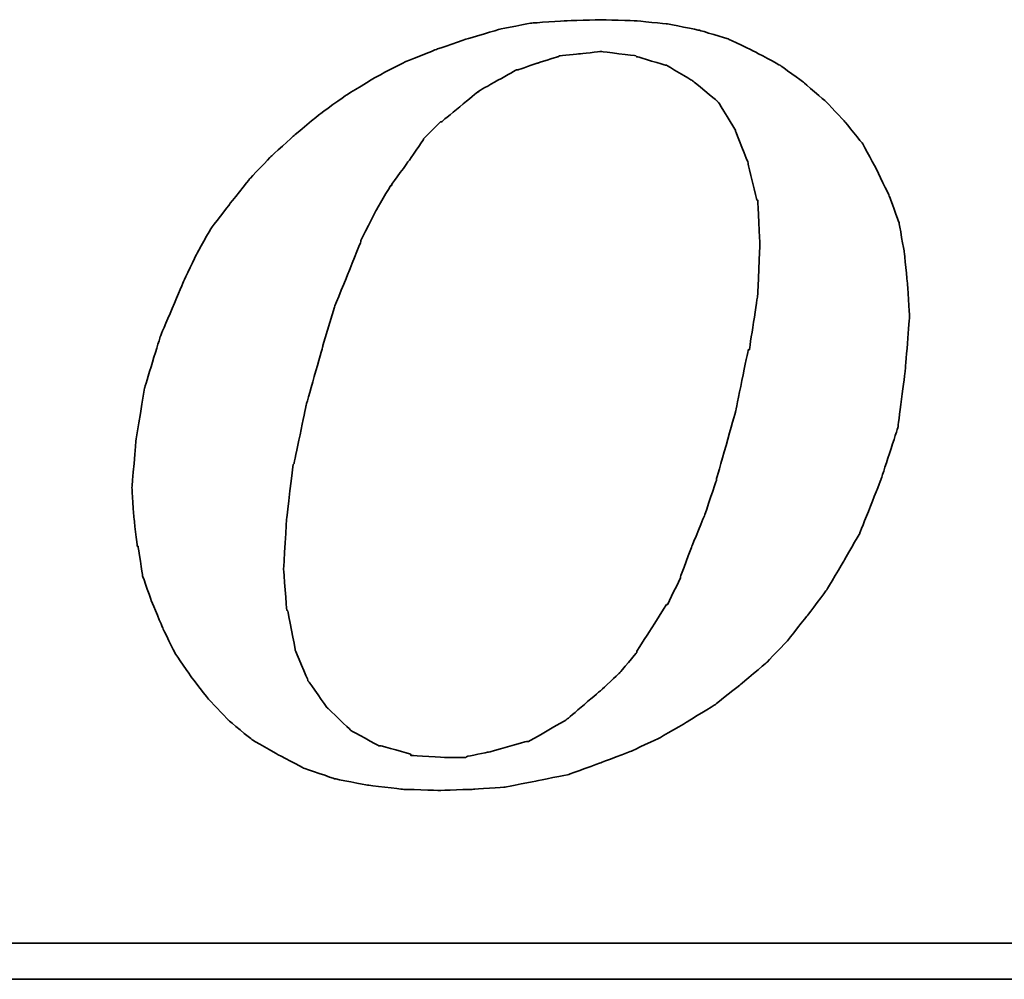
# Model space of a CAD drawing. Header units: millimetres. Extents: x 20 to 369, y 420 to 544.
# Tile 49 of 65: x 295.4 to 298.86, y 456.07 to 459.44. Entities that reach past the tile are written whole.
import ezdxf

# ---------------------------------------------------------------- set-up
doc = ezdxf.new("R2010")
doc.units = ezdxf.units.MM
doc.layers.add('DIM', color=4, linetype='CONTINUOUS')
doc.layers.add('layer 1', color=7, linetype='CONTINUOUS')

# ---------------------------------------------------------------- blocks, each defined once
blk = doc.blocks.new('TBI MOTION logo(完整正式版)')
at = {"layer": 'layer 1', "color": 22, "lineweight": 35}
for points, knots in [([(-11.34375, -6.98375), (-11.34375, -6.98375), (-10.91375, -7.43875), (-10.91375, -7.43875), (-10.91375, -7.43875), (-10.91375, -7.43875), (-10.38625, -7.87125), (-10.38625, -7.87125), (-10.38625, -7.87125), (-10.38625, -7.87125), (-9.81125, -8.20375), (-9.81125, -8.20375), (-9.81125, -8.20375), (-9.81125, -8.20375), (-9.21125, -8.51875), (-9.21125, -8.51875), (-9.21125, -8.51875), (-9.21125, -8.51875), (-8.51625, -8.75875), (-8.51625, -8.75875), (-8.51625, -8.75875), (-8.51625, -8.75875), (-7.77125, -8.90375), (-7.77125, -8.90375), (-7.77125, -8.90375), (-7.77125, -8.90375), (-6.97875, -8.99875), (-6.97875, -8.99875), (-6.97875, -8.99875), (-6.97875, -8.99875), (-6.14125, -9.02375), (-6.14125, -9.02375), (-6.14125, -9.02375), (-6.14125, -9.02375), (-5.37125, -8.99875), (-5.37125, -8.99875), (-5.37125, -8.99875), (-5.37125, -8.99875), (-4.65375, -8.94875), (-4.65375, -8.94875), (-4.65375, -8.94875), (-4.65375, -8.94875), (-3.93375, -8.80625), (-3.93375, -8.80625), (-3.93375, -8.80625), (-3.93375, -8.80625), (-3.21375, -8.66375), (-3.21375, -8.66375), (-3.21375, -8.66375), (-3.21375, -8.66375), (-2.49375, -8.39875), (-2.49375, -8.39875), (-2.49375, -8.39875), (-2.49375, -8.39875), (-1.79875, -8.13375), (-1.79875, -8.13375), (-1.79875, -8.13375), (-1.79875, -8.13375), (-1.17375, -7.84375), (-1.17375, -7.84375), (-1.17375, -7.84375), (-1.17375, -7.84375), (-0.52375, -7.46375), (-0.52375, -7.46375), (-0.52375, -7.46375), (-0.52375, -7.46375), (0.10124, -7.07875), (0.10124, -7.07875), (0.10124, -7.07875), (0.10124, -7.07875), (0.67625, -6.62375), (0.67625, -6.62375), (0.67625, -6.62375), (0.67625, -6.62375), (1.24874, -6.14375), (1.24874, -6.14375), (1.24874, -6.14375), (1.24874, -6.14375), (1.72874, -5.64125), (1.72874, -5.64125), (1.72874, -5.64125), (1.72874, -5.64125), (2.18624, -5.06375), (2.18624, -5.06375), (2.18624, -5.06375), (2.18624, -5.06375), (2.61625, -4.48874), (2.61625, -4.48874), (2.61625, -4.48874), (2.61625, -4.48874), (3.00125, -3.83874), (3.00125, -3.83874), (3.00125, -3.83874), (3.00125, -3.83874), (3.36124, -3.21374), (3.36124, -3.21374), (3.36124, -3.21374), (3.36124, -3.21374), (3.84374, -1.99125), (3.84374, -1.99125), (3.84374, -1.99125), (3.84374, -1.99125), (4.22625, -0.81875), (4.22625, -0.81875), (4.22625, -0.81875), (4.22625, -0.81875), (4.39125, 0.45624), (4.39125, 0.45624), (4.39125, 0.45624), (4.39125, 0.45624), (4.48874, 1.70124), (4.48874, 1.70124), (4.48874, 1.70124), (4.48874, 1.70124), (4.43874, 2.44625), (4.43874, 2.44625), (4.43874, 2.44625), (4.43874, 2.44625), (4.36874, 3.14125), (4.36874, 3.14125), (4.36874, 3.14125), (4.36874, 3.14125), (4.25125, 3.81125), (4.25125, 3.81125), (4.25125, 3.81125), (4.25125, 3.81125), (4.03124, 4.41125), (4.03124, 4.41125), (4.03124, 4.41125), (4.03124, 4.41125), (3.74374, 5.01125), (3.74374, 5.01125), (3.74374, 5.01125), (3.74374, 5.01125), (3.43124, 5.58875), (3.43124, 5.58875), (3.43124, 5.58875), (3.43124, 5.58875), (3.02625, 6.09125), (3.02625, 6.09125), (3.02625, 6.09125), (3.02625, 6.09125), (2.59374, 6.54875), (2.59374, 6.54875), (2.59374, 6.54875), (2.59374, 6.54875), (2.09124, 6.98125), (2.09124, 6.98125), (2.09124, 6.98125), (2.09124, 6.98125), (1.56124, 7.36625), (1.56124, 7.36625), (1.56124, 7.36625), (1.56124, 7.36625), (0.98624, 7.67625), (0.98624, 7.67625), (0.98624, 7.67625), (0.98624, 7.67625), (0.38624, 7.96375), (0.38624, 7.96375), (0.38624, 7.96375), (0.38624, 7.96375), (-0.25875, 8.15625), (-0.25875, 8.15625), (-0.25875, 8.15625), (-0.25875, 8.15625), (-0.98125, 8.30125), (-0.98125, 8.30125), (-0.98125, 8.30125), (-0.98125, 8.30125), (-1.70124, 8.37125), (-1.70124, 8.37125), (-1.70124, 8.37125), (-1.70124, 8.37125), (-2.49375, 8.39624), (-2.49375, 8.39624), (-2.49375, 8.39624), (-2.49375, 8.39624), (-3.28625, 8.37125), (-3.28625, 8.37125), (-3.28625, 8.37125), (-3.28625, 8.37125), (-4.05125, 8.32125), (-4.05125, 8.32125), (-4.05125, 8.32125), (-4.05125, 8.32125), (-4.77375, 8.18125), (-4.77375, 8.18125), (-4.77375, 8.18125), (-4.77375, 8.18125), (-5.51625, 7.96375), (-5.51625, 7.96375), (-5.51625, 7.96375), (-5.51625, 7.96375), (-6.21125, 7.72625), (-6.21125, 7.72625), (-6.21125, 7.72625), (-6.21125, 7.72625), (-6.92875, 7.43625), (-6.92875, 7.43625), (-6.92875, 7.43625), (-6.92875, 7.43625), (-7.57875, 7.10125), (-7.57875, 7.10125), (-7.57875, 7.10125), (-7.57875, 7.10125), (-8.24875, 6.69125), (-8.24875, 6.69125), (-8.24875, 6.69125), (-8.24875, 6.69125), (-8.84875, 6.26125), (-8.84875, 6.26125), (-8.84875, 6.26125), (-8.84875, 6.26125), (-9.42625, 5.78125), (-9.42625, 5.78125), (-9.42625, 5.78125), (-9.42625, 5.78125), (-9.95375, 5.30125), (-9.95375, 5.30125), (-9.95375, 5.30125), (-9.95375, 5.30125), (-10.43375, 4.79624), (-10.43375, 4.79624), (-10.43375, 4.79624), (-10.43375, 4.79624), (-10.88875, 4.22125), (-10.88875, 4.22125), (-10.88875, 4.22125), (-10.88875, 4.22125), (-11.29875, 3.69375), (-11.29875, 3.69375), (-11.29875, 3.69375), (-11.29875, 3.69375), (-11.63375, 3.09125), (-11.63375, 3.09125), (-11.63375, 3.09125), (-11.63375, 3.09125), (-11.91875, 2.49625), (-11.91875, 2.49625), (-11.91875, 2.49625), (-11.91875, 2.49625), (-12.44875, 1.24625), (-12.44875, 1.24625), (-12.44875, 1.24625), (-12.44875, 1.24625), (-12.80875, 0.06874), (-12.80875, 0.06874), (-12.80875, 0.06874), (-12.80875, 0.06874), (-12.99875, -1.07875), (-12.99875, -1.07875), (-12.99875, -1.07875), (-12.99875, -1.07875), (-13.09375, -2.18375), (-13.09375, -2.18375), (-13.09375, -2.18375), (-13.09375, -2.18375), (-13.04875, -2.85375), (-13.04875, -2.85375), (-13.04875, -2.85375), (-13.04875, -2.85375), (-12.97375, -3.50375), (-12.97375, -3.50375), (-12.97375, -3.50375), (-12.97375, -3.50375), (-12.95375, -3.50375), (-12.95375, -3.50375), (-12.95375, -3.50375), (-12.95375, -3.50375), (-12.85375, -4.17375), (-12.85375, -4.17375), (-12.85375, -4.17375), (-12.85375, -4.17375), (-12.63875, -4.77624), (-12.63875, -4.77624), (-12.63875, -4.77624), (-12.63875, -4.77624), (-12.39875, -5.35125), (-12.39875, -5.35125), (-12.39875, -5.35125), (-12.39875, -5.35125), (-12.11375, -5.92875), (-12.11375, -5.92875), (-12.11375, -5.92875), (-12.11375, -5.92875), (-11.75375, -6.45375), (-11.75375, -6.45375), (-11.75375, -6.45375), (-11.75375, -6.45375), (-11.34375, -6.98375), (-11.34375, -6.98375)], [0, 0, 0, 0, 0.01369863, 0.01369863, 0.01369863, 0.01369864, 0.02739726, 0.02739726, 0.02739726, 0.02739727, 0.04109589, 0.04109589, 0.04109589, 0.0410959, 0.05479452, 0.05479452, 0.05479452, 0.05479453, 0.06849315, 0.06849315, 0.06849315, 0.06849316, 0.08219178, 0.08219178, 0.08219178, 0.08219179, 0.09589041, 0.09589041, 0.09589041, 0.09589042, 0.10958904, 0.10958904, 0.10958904, 0.10958905, 0.12328767, 0.12328767, 0.12328767, 0.12328768, 0.1369863, 0.1369863, 0.1369863, 0.13698631, 0.15068493, 0.15068493, 0.15068493, 0.15068494, 0.16438356, 0.16438356, 0.16438356, 0.16438357, 0.17808219, 0.17808219, 0.17808219, 0.1780822, 0.19178082, 0.19178082, 0.19178082, 0.19178083, 0.20547945, 0.20547945, 0.20547945, 0.20547946, 0.21917808, 0.21917808, 0.21917808, 0.21917809, 0.23287671, 0.23287671, 0.23287671, 0.23287672, 0.24657534, 0.24657534, 0.24657534, 0.24657535, 0.26027397, 0.26027397, 0.26027397, 0.26027398, 0.2739726, 0.2739726, 0.2739726, 0.27397261, 0.28767123, 0.28767123, 0.28767123, 0.28767124, 0.30136986, 0.30136986, 0.30136986, 0.30136987, 0.31506849, 0.31506849, 0.31506849, 0.3150685, 0.32876712, 0.32876712, 0.32876712, 0.32876713, 0.34246575, 0.34246575, 0.34246575, 0.34246576, 0.35616438, 0.35616438, 0.35616438, 0.35616439, 0.36986301, 0.36986301, 0.36986301, 0.36986302, 0.38356164, 0.38356164, 0.38356164, 0.38356165, 0.39726027, 0.39726027, 0.39726027, 0.39726028, 0.4109589, 0.4109589, 0.4109589, 0.41095891, 0.42465753, 0.42465753, 0.42465753, 0.42465754, 0.43835616, 0.43835616, 0.43835616, 0.43835617, 0.45205479, 0.45205479, 0.45205479, 0.4520548, 0.46575342, 0.46575342, 0.46575342, 0.46575343, 0.47945205, 0.47945205, 0.47945205, 0.47945206, 0.49315068, 0.49315068, 0.49315068, 0.49315069, 0.50684932, 0.50684932, 0.50684932, 0.50684933, 0.52054795, 0.52054795, 0.52054795, 0.52054796, 0.53424658, 0.53424658, 0.53424658, 0.53424659, 0.54794521, 0.54794521, 0.54794521, 0.54794522, 0.56164384, 0.56164384, 0.56164384, 0.56164385, 0.57534247, 0.57534247, 0.57534247, 0.57534248, 0.5890411, 0.5890411, 0.5890411, 0.58904111, 0.60273973, 0.60273973, 0.60273973, 0.60273974, 0.61643836, 0.61643836, 0.61643836, 0.61643837, 0.63013699, 0.63013699, 0.63013699, 0.630137, 0.64383562, 0.64383562, 0.64383562, 0.64383563, 0.65753425, 0.65753425, 0.65753425, 0.65753426, 0.67123288, 0.67123288, 0.67123288, 0.67123289, 0.68493151, 0.68493151, 0.68493151, 0.68493152, 0.69863014, 0.69863014, 0.69863014, 0.69863015, 0.71232877, 0.71232877, 0.71232877, 0.71232878, 0.7260274, 0.7260274, 0.7260274, 0.72602741, 0.73972603, 0.73972603, 0.73972603, 0.73972604, 0.75342466, 0.75342466, 0.75342466, 0.75342467, 0.76712329, 0.76712329, 0.76712329, 0.7671233, 0.78082192, 0.78082192, 0.78082192, 0.78082193, 0.79452055, 0.79452055, 0.79452055, 0.79452056, 0.80821918, 0.80821918, 0.80821918, 0.80821919, 0.82191781, 0.82191781, 0.82191781, 0.82191782, 0.83561644, 0.83561644, 0.83561644, 0.83561645, 0.84931507, 0.84931507, 0.84931507, 0.84931508, 0.8630137, 0.8630137, 0.8630137, 0.86301371, 0.87671233, 0.87671233, 0.87671233, 0.87671234, 0.89041096, 0.89041096, 0.89041096, 0.89041097, 0.90410959, 0.90410959, 0.90410959, 0.9041096, 0.91780822, 0.91780822, 0.91780822, 0.91780823, 0.93150685, 0.93150685, 0.93150685, 0.93150686, 0.94520548, 0.94520548, 0.94520548, 0.94520549, 0.95890411, 0.95890411, 0.95890411, 0.95890412, 0.97260274, 0.97260274, 0.97260274, 0.97260275, 0.98630137, 0.98630137, 0.98630137, 0.98630138, 1, 1, 1, 1]), ([(-8.77875, 1.03124), (-8.77875, 1.03124), (-8.51625, 1.89625), (-8.51625, 1.89625), (-8.51625, 1.89625), (-8.51625, 1.89625), (-8.20375, 2.66375), (-8.20375, 2.66375), (-8.20375, 2.66375), (-8.20375, 2.66375), (-7.91625, 3.38125), (-7.91625, 3.38125), (-7.91625, 3.38125), (-7.91625, 3.38125), (-7.91625, 3.40624), (-7.91625, 3.40624), (-7.91625, 3.40624), (-7.91625, 3.40624), (-7.57875, 4.07624), (-7.57875, 4.07624), (-7.57875, 4.07624), (-7.57875, 4.07624), (-7.24375, 4.65125), (-7.24375, 4.65125), (-7.24375, 4.65125), (-7.24375, 4.65125), (-7.21875, 4.65125), (-7.21875, 4.65125), (-7.21875, 4.65125), (-7.21875, 4.65125), (-7.21875, 4.67624), (-7.21875, 4.67624), (-7.21875, 4.67624), (-7.21875, 4.67624), (-6.83625, 5.20375), (-6.83625, 5.20375), (-6.83625, 5.20375), (-6.83625, 5.20375), (-6.49875, 5.68625), (-6.49875, 5.68625), (-6.49875, 5.68625), (-6.49875, 5.68625), (-6.49875, 5.70625), (-6.49875, 5.70625), (-6.49875, 5.70625), (-6.49875, 5.70625), (-6.11625, 6.09125), (-6.11625, 6.09125), (-6.11625, 6.09125), (-6.11625, 6.09125), (-6.09125, 6.09125), (-6.09125, 6.09125), (-6.09125, 6.09125), (-6.09125, 6.09125), (-5.27375, 6.76625), (-5.27375, 6.76625), (-5.27375, 6.76625), (-5.27375, 6.76625), (-5.24875, 6.76625), (-5.24875, 6.76625), (-5.24875, 6.76625), (-5.24875, 6.76625), (-5.24875, 6.78625), (-5.24875, 6.78625), (-5.24875, 6.78625), (-5.24875, 6.78625), (-4.38875, 7.26624), (-4.38875, 7.26624), (-4.38875, 7.26624), (-4.38875, 7.26624), (-4.36125, 7.26624), (-4.36125, 7.26624), (-4.36125, 7.26624), (-4.36125, 7.26624), (-3.93375, 7.41125), (-3.93375, 7.41125), (-3.93375, 7.41125), (-3.93375, 7.41125), (-3.47375, 7.55625), (-3.47375, 7.55625), (-3.47375, 7.55625), (-3.47375, 7.55625), (-3.45375, 7.55625), (-3.45375, 7.55625), (-3.45375, 7.55625), (-3.45375, 7.55625), (-3.42875, 7.58124), (-3.42875, 7.58124), (-3.42875, 7.58124), (-3.42875, 7.58124), (-2.97375, 7.62625), (-2.97375, 7.62625), (-2.97375, 7.62625), (-2.97375, 7.62625), (-2.49375, 7.67625), (-2.49375, 7.67625), (-2.49375, 7.67625), (-2.49375, 7.67625), (-2.46875, 7.67625), (-2.46875, 7.67625), (-2.46875, 7.67625), (-2.46875, 7.67625), (-1.70124, 7.58124), (-1.70124, 7.58124), (-1.70124, 7.58124), (-1.70124, 7.58124), (-1.67875, 7.55625), (-1.67875, 7.55625), (-1.67875, 7.55625), (-1.67875, 7.55625), (-1.65375, 7.55625), (-1.65375, 7.55625), (-1.65375, 7.55625), (-1.65375, 7.55625), (-1.03125, 7.36625), (-1.03125, 7.36625), (-1.03125, 7.36625), (-1.03125, 7.36625), (-1.00625, 7.36625), (-1.00625, 7.36625), (-1.00625, 7.36625), (-1.00625, 7.36625), (-0.43124, 7.02624), (-0.43124, 7.02624), (-0.43124, 7.02624), (-0.43124, 7.02624), (-0.40625, 7.00624), (-0.40625, 7.00624), (-0.40625, 7.00624), (-0.40625, 7.00624), (0.12124, 6.57124), (0.12124, 6.57124), (0.12124, 6.57124), (0.12124, 6.57124), (0.14624, 6.54875), (0.14624, 6.54875), (0.14624, 6.54875), (0.14624, 6.54875), (0.17124, 6.52375), (0.17124, 6.52375), (0.17124, 6.52375), (0.17124, 6.52375), (0.55625, 5.89875), (0.55625, 5.89875), (0.55625, 5.89875), (0.55625, 5.89875), (0.55625, 5.87625), (0.55625, 5.87625), (0.55625, 5.87625), (0.55625, 5.87625), (0.84124, 5.15625), (0.84124, 5.15625), (0.84124, 5.15625), (0.84124, 5.15625), (0.84124, 5.13125), (0.84124, 5.13125), (0.84124, 5.13125), (0.84124, 5.13125), (1.03624, 4.31875), (1.03624, 4.31875), (1.03624, 4.31875), (1.03624, 4.31875), (1.05624, 4.31875), (1.05624, 4.31875), (1.05624, 4.31875), (1.05624, 4.31875), (1.05624, 4.29125), (1.05624, 4.29125), (1.05624, 4.29125), (1.05624, 4.29125), (1.10625, 3.33125), (1.10625, 3.33125), (1.10625, 3.33125), (1.10625, 3.33125), (1.10625, 3.30875), (1.10625, 3.30875), (1.10625, 3.30875), (1.10625, 3.30875), (1.05624, 2.20624), (1.05624, 2.20624), (1.05624, 2.20624), (1.05624, 2.20624), (1.05624, 2.18124), (1.05624, 2.18124), (1.05624, 2.18124), (1.05624, 2.18124), (0.86624, 0.93624), (0.86624, 0.93624), (0.86624, 0.93624), (0.86624, 0.93624), (0.84124, 0.93624), (0.84124, 0.93624), (0.84124, 0.93624), (0.84124, 0.93624), (0.55625, -0.45874), (0.55625, -0.45874), (0.55625, -0.45874), (0.55625, -0.45874), (0.12124, -1.99125), (0.12124, -1.99125), (0.12124, -1.99125), (0.12124, -1.99125), (0.12124, -2.01874), (0.12124, -2.01874), (0.12124, -2.01874), (0.12124, -2.01874), (-0.13874, -2.78375), (-0.13874, -2.78375), (-0.13874, -2.78375), (-0.13874, -2.78375), (-0.43124, -3.50375), (-0.43124, -3.50375), (-0.43124, -3.50375), (-0.43124, -3.50375), (-0.69375, -4.19875), (-0.69375, -4.19875), (-0.69375, -4.19875), (-0.69375, -4.19875), (-0.69375, -4.22375), (-0.69375, -4.22375), (-0.69375, -4.22375), (-0.69375, -4.22375), (-0.98125, -4.82374), (-0.98125, -4.82374), (-0.98125, -4.82374), (-0.98125, -4.82374), (-1.00625, -4.82374), (-1.00625, -4.82374), (-1.00625, -4.82374), (-1.00625, -4.82374), (-1.33875, -5.35125), (-1.33875, -5.35125), (-1.33875, -5.35125), (-1.33875, -5.35125), (-1.67875, -5.87875), (-1.67875, -5.87875), (-1.67875, -5.87875), (-1.67875, -5.87875), (-1.67875, -5.90375), (-1.67875, -5.90375), (-1.67875, -5.90375), (-1.67875, -5.90375), (-2.05875, -6.35875), (-2.05875, -6.35875), (-2.05875, -6.35875), (-2.05875, -6.35875), (-2.08375, -6.38375), (-2.08375, -6.38375), (-2.08375, -6.38375), (-2.08375, -6.38375), (-2.46875, -6.74375), (-2.46875, -6.74375), (-2.46875, -6.74375), (-2.46875, -6.74375), (-3.25875, -7.41625), (-3.25875, -7.41625), (-3.25875, -7.41625), (-3.25875, -7.41625), (-3.28625, -7.43875), (-3.28625, -7.43875), (-3.28625, -7.43875), (-3.28625, -7.43875), (-4.12375, -7.91875), (-4.12375, -7.91875), (-4.12375, -7.91875), (-4.12375, -7.91875), (-4.14875, -7.91875), (-4.14875, -7.91875), (-4.14875, -7.91875), (-4.14875, -7.91875), (-4.17125, -7.91875), (-4.17125, -7.91875), (-4.17125, -7.91875), (-4.17125, -7.91875), (-5.03375, -8.15875), (-5.03375, -8.15875), (-5.03375, -8.15875), (-5.03375, -8.15875), (-5.51625, -8.25625), (-5.51625, -8.25625), (-5.51625, -8.25625), (-5.51625, -8.25625), (-5.54125, -8.27875), (-5.54125, -8.27875), (-5.54125, -8.27875), (-5.54125, -8.27875), (-5.56375, -8.27875), (-5.56375, -8.27875), (-5.56375, -8.27875), (-5.56375, -8.27875), (-5.99625, -8.27875), (-5.99625, -8.27875), (-5.99625, -8.27875), (-5.99625, -8.27875), (-6.76375, -8.23125), (-6.76375, -8.23125), (-6.76375, -8.23125), (-6.76375, -8.23125), (-6.78875, -8.23125), (-6.78875, -8.23125), (-6.78875, -8.23125), (-6.78875, -8.23125), (-6.78875, -8.20375), (-6.78875, -8.20375), (-6.78875, -8.20375), (-6.78875, -8.20375), (-7.45875, -8.01375), (-7.45875, -8.01375), (-7.45875, -8.01375), (-7.45875, -8.01375), (-7.48375, -8.01375), (-7.48375, -8.01375), (-7.48375, -8.01375), (-7.48375, -8.01375), (-7.50875, -8.01375), (-7.50875, -8.01375), (-7.50875, -8.01375), (-7.50875, -8.01375), (-8.13125, -7.67875), (-8.13125, -7.67875), (-8.13125, -7.67875), (-8.13125, -7.67875), (-8.15625, -7.65375), (-8.15625, -7.65375), (-8.15625, -7.65375), (-8.15625, -7.65375), (-8.65875, -7.17375), (-8.65875, -7.17375), (-8.65875, -7.17375), (-8.65875, -7.17375), (-8.68375, -7.14875), (-8.68375, -7.14875), (-8.68375, -7.14875), (-8.68375, -7.14875), (-9.08875, -6.57375), (-9.08875, -6.57375), (-9.08875, -6.57375), (-9.08875, -6.57375), (-9.11375, -6.54875), (-9.11375, -6.54875), (-9.11375, -6.54875), (-9.11375, -6.54875), (-9.11375, -6.52875), (-9.11375, -6.52875), (-9.11375, -6.52875), (-9.11375, -6.52875), (-9.40375, -5.85375), (-9.40375, -5.85375), (-9.40375, -5.85375), (-9.40375, -5.85375), (-9.40375, -5.82875), (-9.40375, -5.82875), (-9.40375, -5.82875), (-9.40375, -5.82875), (-9.56875, -4.96875), (-9.56875, -4.96875), (-9.56875, -4.96875), (-9.56875, -4.96875), (-9.59375, -4.94375), (-9.59375, -4.94375), (-9.59375, -4.94375), (-9.59375, -4.94375), (-9.66375, -4.03375), (-9.66375, -4.03375), (-9.66375, -4.03375), (-9.66375, -4.03375), (-9.66375, -4.00875), (-9.66375, -4.00875), (-9.66375, -4.00875), (-9.66375, -4.00875), (-9.59375, -2.85375), (-9.59375, -2.85375), (-9.59375, -2.85375), (-9.59375, -2.85375), (-9.45125, -1.65875), (-9.45125, -1.65875), (-9.45125, -1.65875), (-9.45125, -1.65875), (-9.42625, -1.63375), (-9.42625, -1.63375), (-9.42625, -1.63375), (-9.42625, -1.63375), (-9.16125, -0.33875), (-9.16125, -0.33875), (-9.16125, -0.33875), (-9.16125, -0.33875), (-8.77875, 1.00624), (-8.77875, 1.00624), (-8.77875, 1.00624), (-8.77875, 1.00624), (-8.77875, 1.03124), (-8.77875, 1.03124)], [0, 0, 0, 0, 0.01020408, 0.01020408, 0.01020408, 0.01020409, 0.02040816, 0.02040816, 0.02040816, 0.02040817, 0.03061224, 0.03061224, 0.03061224, 0.03061225, 0.04081633, 0.04081633, 0.04081633, 0.04081634, 0.05102041, 0.05102041, 0.05102041, 0.05102042, 0.06122449, 0.06122449, 0.06122449, 0.0612245, 0.07142857, 0.07142857, 0.07142857, 0.07142858, 0.08163265, 0.08163265, 0.08163265, 0.08163266, 0.09183673, 0.09183673, 0.09183673, 0.09183674, 0.10204082, 0.10204082, 0.10204082, 0.10204083, 0.1122449, 0.1122449, 0.1122449, 0.11224491, 0.12244898, 0.12244898, 0.12244898, 0.12244899, 0.13265306, 0.13265306, 0.13265306, 0.13265307, 0.14285714, 0.14285714, 0.14285714, 0.14285715, 0.15306122, 0.15306122, 0.15306122, 0.15306123, 0.16326531, 0.16326531, 0.16326531, 0.16326532, 0.17346939, 0.17346939, 0.17346939, 0.1734694, 0.18367347, 0.18367347, 0.18367347, 0.18367348, 0.19387755, 0.19387755, 0.19387755, 0.19387756, 0.20408163, 0.20408163, 0.20408163, 0.20408164, 0.21428571, 0.21428571, 0.21428571, 0.21428572, 0.2244898, 0.2244898, 0.2244898, 0.22448981, 0.23469388, 0.23469388, 0.23469388, 0.23469389, 0.24489796, 0.24489796, 0.24489796, 0.24489797, 0.25510204, 0.25510204, 0.25510204, 0.25510205, 0.26530612, 0.26530612, 0.26530612, 0.26530613, 0.2755102, 0.2755102, 0.2755102, 0.27551021, 0.28571429, 0.28571429, 0.28571429, 0.2857143, 0.29591837, 0.29591837, 0.29591837, 0.29591838, 0.30612245, 0.30612245, 0.30612245, 0.30612246, 0.31632653, 0.31632653, 0.31632653, 0.31632654, 0.32653061, 0.32653061, 0.32653061, 0.32653062, 0.33673469, 0.33673469, 0.33673469, 0.3367347, 0.34693878, 0.34693878, 0.34693878, 0.34693879, 0.35714286, 0.35714286, 0.35714286, 0.35714287, 0.36734694, 0.36734694, 0.36734694, 0.36734695, 0.37755102, 0.37755102, 0.37755102, 0.37755103, 0.3877551, 0.3877551, 0.3877551, 0.38775511, 0.39795918, 0.39795918, 0.39795918, 0.39795919, 0.40816327, 0.40816327, 0.40816327, 0.40816328, 0.41836735, 0.41836735, 0.41836735, 0.41836736, 0.42857143, 0.42857143, 0.42857143, 0.42857144, 0.43877551, 0.43877551, 0.43877551, 0.43877552, 0.44897959, 0.44897959, 0.44897959, 0.4489796, 0.45918367, 0.45918367, 0.45918367, 0.45918368, 0.46938776, 0.46938776, 0.46938776, 0.46938777, 0.47959184, 0.47959184, 0.47959184, 0.47959185, 0.48979592, 0.48979592, 0.48979592, 0.48979593, 0.5, 0.5, 0.5, 0.50000001, 0.51020408, 0.51020408, 0.51020408, 0.51020409, 0.52040816, 0.52040816, 0.52040816, 0.52040817, 0.53061224, 0.53061224, 0.53061224, 0.53061225, 0.54081633, 0.54081633, 0.54081633, 0.54081634, 0.55102041, 0.55102041, 0.55102041, 0.55102042, 0.56122449, 0.56122449, 0.56122449, 0.5612245, 0.57142857, 0.57142857, 0.57142857, 0.57142858, 0.58163265, 0.58163265, 0.58163265, 0.58163266, 0.59183673, 0.59183673, 0.59183673, 0.59183674, 0.60204082, 0.60204082, 0.60204082, 0.60204083, 0.6122449, 0.6122449, 0.6122449, 0.61224491, 0.62244898, 0.62244898, 0.62244898, 0.62244899, 0.63265306, 0.63265306, 0.63265306, 0.63265307, 0.64285714, 0.64285714, 0.64285714, 0.64285715, 0.65306122, 0.65306122, 0.65306122, 0.65306123, 0.66326531, 0.66326531, 0.66326531, 0.66326532, 0.67346939, 0.67346939, 0.67346939, 0.6734694, 0.68367347, 0.68367347, 0.68367347, 0.68367348, 0.69387755, 0.69387755, 0.69387755, 0.69387756, 0.70408163, 0.70408163, 0.70408163, 0.70408164, 0.71428571, 0.71428571, 0.71428571, 0.71428572, 0.7244898, 0.7244898, 0.7244898, 0.72448981, 0.73469388, 0.73469388, 0.73469388, 0.73469389, 0.74489796, 0.74489796, 0.74489796, 0.74489797, 0.75510204, 0.75510204, 0.75510204, 0.75510205, 0.76530612, 0.76530612, 0.76530612, 0.76530613, 0.7755102, 0.7755102, 0.7755102, 0.77551021, 0.78571429, 0.78571429, 0.78571429, 0.7857143, 0.79591837, 0.79591837, 0.79591837, 0.79591838, 0.80612245, 0.80612245, 0.80612245, 0.80612246, 0.81632653, 0.81632653, 0.81632653, 0.81632654, 0.82653061, 0.82653061, 0.82653061, 0.82653062, 0.83673469, 0.83673469, 0.83673469, 0.8367347, 0.84693878, 0.84693878, 0.84693878, 0.84693879, 0.85714286, 0.85714286, 0.85714286, 0.85714287, 0.86734694, 0.86734694, 0.86734694, 0.86734695, 0.87755102, 0.87755102, 0.87755102, 0.87755103, 0.8877551, 0.8877551, 0.8877551, 0.88775511, 0.89795918, 0.89795918, 0.89795918, 0.89795919, 0.90816327, 0.90816327, 0.90816327, 0.90816328, 0.91836735, 0.91836735, 0.91836735, 0.91836736, 0.92857143, 0.92857143, 0.92857143, 0.92857144, 0.93877551, 0.93877551, 0.93877551, 0.93877552, 0.94897959, 0.94897959, 0.94897959, 0.9489796, 0.95918367, 0.95918367, 0.95918367, 0.95918368, 0.96938776, 0.96938776, 0.96938776, 0.96938777, 0.97959184, 0.97959184, 0.97959184, 0.97959185, 0.98979592, 0.98979592, 0.98979592, 0.98979593, 1, 1, 1, 1]), ([(75.90875, -9.47875), (75.90875, -9.47875), (75.90875, -12.28625), (75.90875, -12.28625), (75.90875, -12.28625), (75.90875, -12.28625), (75.90875, -12.47875), (75.90875, -12.47875), (75.90875, -12.47875), (75.90875, -12.47875), (75.71625, -12.47875), (75.71625, -12.47875), (75.71625, -12.47875), (75.71625, -12.47875), (-88.32875, -12.47875), (-88.32875, -12.47875), (-88.32875, -12.47875), (-88.32875, -12.47875), (-88.32875, -13.29375), (-88.32875, -13.29375), (-88.32875, -13.29375), (-88.32875, -13.29375), (82.89125, -13.29375), (82.89125, -13.29375), (82.89125, -13.29375), (82.89125, -13.29375), (75.90875, -9.47875), (75.90875, -9.47875)], [0, 0, 0, 0, 0.14285714, 0.14285714, 0.14285714, 0.14285715, 0.28571429, 0.28571429, 0.28571429, 0.2857143, 0.42857143, 0.42857143, 0.42857143, 0.42857144, 0.57142857, 0.57142857, 0.57142857, 0.57142858, 0.71428571, 0.71428571, 0.71428571, 0.71428572, 0.85714286, 0.85714286, 0.85714286, 0.85714287, 1, 1, 1, 1])]:
    blk.add_open_spline(points, degree=3, knots=knots, dxfattribs=at)

msp = doc.modelspace()

# ---------------------------------------------------------------- block references
at = {"layer": 'DIM', "color": 0, "xscale": 0.1555785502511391, "yscale": 0.1555785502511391, "zscale": 0.1555785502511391}
msp.add_blockref('TBI MOTION logo(完整正式版)', (297.8307, 458.1342), dxfattribs=at)

doc.saveas('drawing.dxf')
